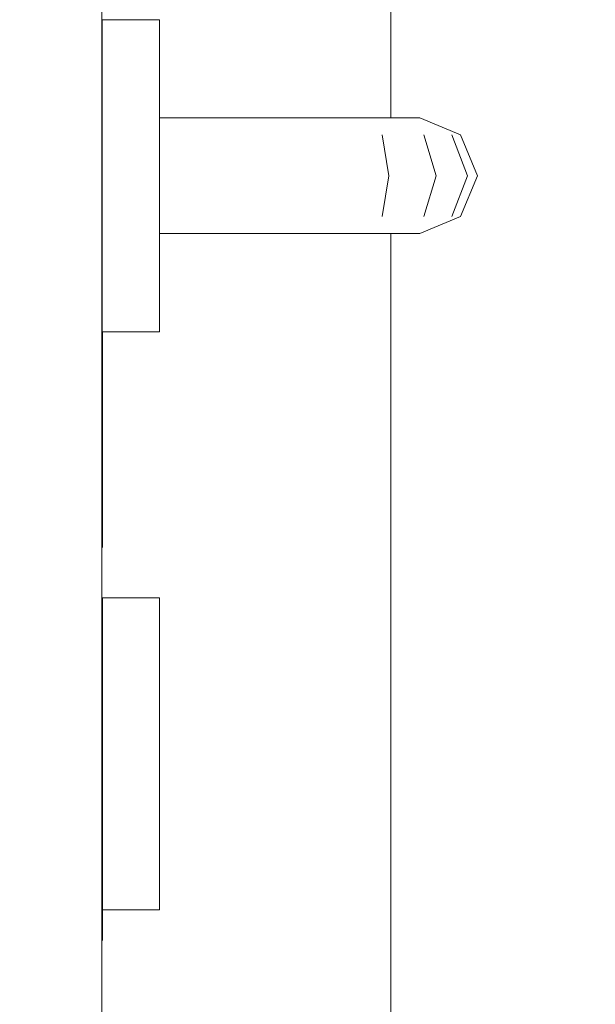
# Model space of a CAD drawing. Header units: millimetres. Extents: x -12989 to 381814, y -50461 to 30884.
# Tile 63 of 111: x 370471 to 370571, y -45094 to -44924. Entities that reach past the tile are written whole.
import ezdxf

# ---------------------------------------------------------------- set-up
doc = ezdxf.new("R2010")
doc.units = ezdxf.units.MM
doc.header["$MEASUREMENT"] = 0
doc.linetypes.add('Wipeout_Contour', pattern=[1000, 0, -1000])
for name, color, linetype in [('Nowe_04-ŚCIANY DZIAŁOWE', 7, 'Continuous'), ('Nowe_A__SCIANY', 7, 'Continuous'), ('Nowe_A_WYM', 7, 'Continuous'), ('Nowe_Drzwi Archicad', 7, 'Continuous')]:
    doc.layers.add(name, color=color, linetype=linetype)
for name, color, linetype, lineweight in [('Nowe_A_WYM_Nr_pióra__1', 7, 'Continuous', 13), ('Nowe_A_WYM_Nr_pióra__45', 7, 'Continuous', 15), ('Nowe_A_WYM_Nr_pióra__85', 7, 'Continuous', 13), ('Nowe_Drzwi Archicad_Nr_pióra__3', 7, 'Continuous', 13), ('Nowe_Drzwi Archicad_Nr_pióra__87', 7, 'Continuous', 13)]:
    doc.layers.add(name, color=color, linetype=linetype, lineweight=lineweight)
doc.styles.add('STYL_AUTOMATYCZNY_4', font='arial.ttf')
doc.dimstyles.new('STYL_AUTOMATYCZNY__2', dxfattribs={"dimtxt": 139.999998, "dimasz": 57, "dimexe": 0.18, "dimexo": 0.0625, "dimgap": 0, "dimtad": 1, "dimdec": 0, "dimlfac": 0.1, "dimzin": 0, "dimdsep": 46, "dimtxsty": 'STYL_AUTOMATYCZNY_4', "dimblk": 'ARROWHEAD_6', "dimblk1": 'ARROWHEAD_6', "dimblk2": 'ARROWHEAD_6', "dimcen": 0.09, "dimse1": 1, "dimse2": 1, "dimclrd": 7, "dimclre": 7, "dimclrt": 7, "dimadec": 0, "dimazin": 0, "dimtfac": 1, "dimtdec": 4, "dimtmove": 0, "dimatfit": 3, "dimfxl": 0, "dimtolj": 1, "dimtzin": 0, "dimarcsym": 0})

# ---------------------------------------------------------------- blocks, each defined once
blk = doc.blocks.new('ElemPrzekroju_3_1', base_point=(363535.4, -45960.59))
at = {"color": 254, "linetype": 'Wipeout_Contour', "lineweight": 0, "ltscale": 4105993.615630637}
blk.add_wipeout([(370535.25, -44680.59), (370535.25, -44940.59), (370540.25, -44940.59), (370547.32, -44943.52), (370550.25, -44950.59), (370547.32, -44957.66), (370540.25, -44960.59), (370535.25, -44960.59), (370535.25, -45640.59), (370570.61, -45640.59), (370570.61, -44680.59)], dxfattribs=at).dxf.layer = 'Nowe_A__SCIANY'
blk = doc.blocks.new('ElemPrzekroju_5_1', base_point=(363535.4, -45960.59))
at = {"color": 254, "linetype": 'Wipeout_Contour', "lineweight": 0, "ltscale": 2612320.122987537}
blk.add_wipeout([(370485.25, -43900.59), (370485.25, -44923.59), (370495.25, -44923.59), (370495.25, -44940.59), (370530.99, -44940.59), (370535.25, -44940.59), (370535.25, -43900.59)], dxfattribs=at).dxf.layer = 'Nowe_04-ŚCIANY DZIAŁOWE'
at = {"color": 254, "linetype": 'Wipeout_Contour', "lineweight": 0, "ltscale": 4105714.238222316}
blk.add_wipeout([(370495.25, -44977.59), (370485.25, -44977.59), (370485.25, -45023.59), (370495.25, -45023.59), (370495.25, -45077.59), (370485.25, -45077.59), (370485.25, -45960.59), (370535.25, -45960.59), (370535.25, -44960.59), (370530.99, -44960.59), (370495.25, -44960.59)], dxfattribs=at).dxf.layer = 'Nowe_04-ŚCIANY DZIAŁOWE'
blk = doc.blocks.new('ElemPrzekroju_9_1', base_point=(363535.4, -45960.59))
at = {"color": 254, "linetype": 'Wipeout_Contour', "lineweight": 0, "ltscale": 1493034.473347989}
blk.add_wipeout([(370540.25, -44940.59), (370539.11, -44940.59), (370545.77, -44943.52), (370547.32, -44943.52)], dxfattribs=at).dxf.layer = 'Nowe_Drzwi Archicad'
at = {"color": 254, "linetype": 'Wipeout_Contour', "lineweight": 0, "ltscale": 1493059.554330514}
blk.add_wipeout([(370550.25, -44950.59), (370548.53, -44950.59), (370545.77, -44957.66), (370547.32, -44957.66)], dxfattribs=at).dxf.layer = 'Nowe_Drzwi Archicad'
at = {"color": 254, "linetype": 'Wipeout_Contour', "lineweight": 0, "ltscale": 1492860.42151629}
blk.add_wipeout([(370495.25, -44973.97), (370495.15, -44973.97), (370495.15, -44977.59), (370495.25, -44977.59)], dxfattribs=at).dxf.layer = 'Nowe_Drzwi Archicad'
at = {"color": 254, "linetype": 'Wipeout_Contour', "lineweight": 0, "ltscale": 1492887.609485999}
blk.add_wipeout([(370495.15, -45037.09), (370495.25, -45037.09), (370495.25, -45027.21), (370495.15, -45027.21)], dxfattribs=at).dxf.layer = 'Nowe_Drzwi Archicad'
at = {"color": 254, "linetype": 'Wipeout_Contour', "lineweight": 0, "ltscale": 2239545.650020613}
blk.add_wipeout([(370440.25, -45077.59), (370435.25, -45077.59), (370435.25, -45960.59), (370485.25, -45960.59), (370485.25, -45950.59), (370440.25, -45950.59)], dxfattribs=at).dxf.layer = 'Nowe_Drzwi Archicad'
at = {"color": 254, "linetype": 'Wipeout_Contour', "lineweight": 0, "ltscale": 1493056.148168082}
blk.add_wipeout([(370547.32, -44943.52), (370545.77, -44943.52), (370548.53, -44950.59), (370550.25, -44950.59)], dxfattribs=at).dxf.layer = 'Nowe_Drzwi Archicad'
at = {"color": 254, "linetype": 'Wipeout_Contour', "lineweight": 0, "ltscale": 1493042.696639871}
blk.add_wipeout([(370547.32, -44957.66), (370545.77, -44957.66), (370539.11, -44960.59), (370540.25, -44960.59)], dxfattribs=at).dxf.layer = 'Nowe_Drzwi Archicad'
at = {"color": 254, "linetype": 'Wipeout_Contour', "lineweight": 0, "ltscale": 1492857.168127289}
blk.add_wipeout([(370495.25, -44964.09), (370495.15, -44964.09), (370495.15, -44973.97), (370495.25, -44973.97)], dxfattribs=at).dxf.layer = 'Nowe_Drzwi Archicad'
at = {"color": 254, "linetype": 'Wipeout_Contour', "lineweight": 0, "ltscale": 1492884.351851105}
blk.add_wipeout([(370495.15, -45027.21), (370495.25, -45027.21), (370495.25, -45023.59), (370495.15, -45023.59)], dxfattribs=at).dxf.layer = 'Nowe_Drzwi Archicad'
at = {"color": 254, "linetype": 'Wipeout_Contour', "lineweight": 0, "ltscale": 1492893.252929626}
blk.add_wipeout([(370495.15, -45050.59), (370495.25, -45050.59), (370495.25, -45037.09), (370495.15, -45037.09)], dxfattribs=at).dxf.layer = 'Nowe_Drzwi Archicad'
at = {"color": 254, "linetype": 'Wipeout_Contour', "lineweight": 0, "ltscale": 1493023.898649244}
blk.add_wipeout([(370539.11, -44940.59), (370535.86, -44940.59), (370540.96, -44943.52), (370545.77, -44943.52)], dxfattribs=at).dxf.layer = 'Nowe_Drzwi Archicad'
at = {"color": 254, "linetype": 'Wipeout_Contour', "lineweight": 0, "ltscale": 1492851.534146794}
blk.add_wipeout([(370495.25, -44950.59), (370495.15, -44950.59), (370495.15, -44964.09), (370495.25, -44964.09)], dxfattribs=at).dxf.layer = 'Nowe_Drzwi Archicad'
at = {"color": 254, "linetype": 'Wipeout_Contour', "lineweight": 0, "ltscale": 1493046.149858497}
blk.add_wipeout([(370548.53, -44950.59), (370543.07, -44950.59), (370540.96, -44957.66), (370545.77, -44957.66)], dxfattribs=at).dxf.layer = 'Nowe_Drzwi Archicad'
at = {"color": 254, "linetype": 'Wipeout_Contour', "lineweight": 0, "ltscale": 1492840.765820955}
blk.add_wipeout([(370495.15, -44973.97), (370485.35, -44973.97), (370485.35, -44977.59), (370495.15, -44977.59)], dxfattribs=at).dxf.layer = 'Nowe_Drzwi Archicad'
at = {"color": 254, "linetype": 'Wipeout_Contour', "lineweight": 0, "ltscale": 1492867.954148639}
blk.add_wipeout([(370485.35, -45037.09), (370495.15, -45037.09), (370495.15, -45027.21), (370485.35, -45027.21)], dxfattribs=at).dxf.layer = 'Nowe_Drzwi Archicad'
at = {"color": 254, "linetype": 'Wipeout_Contour', "lineweight": 0, "ltscale": 1492899.771082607}
blk.add_wipeout([(370495.15, -45064.09), (370495.25, -45064.09), (370495.25, -45050.59), (370495.15, -45050.59)], dxfattribs=at).dxf.layer = 'Nowe_Drzwi Archicad'
at = {"layer": 'Nowe_Drzwi Archicad_Nr_pióra__3', "color": 7, "linetype": 'Continuous', "lineweight": 13}
blk.add_line((370495.25, -44977.59), (370495.15, -44977.59), dxfattribs=at)
at = {"color": 254, "linetype": 'Wipeout_Contour', "lineweight": 0, "ltscale": 1492845.030252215}
blk.add_wipeout([(370495.25, -44937.09), (370495.15, -44937.09), (370495.15, -44950.59), (370495.25, -44950.59)], dxfattribs=at).dxf.layer = 'Nowe_Drzwi Archicad'
at = {"color": 254, "linetype": 'Wipeout_Contour', "lineweight": 0, "ltscale": 1493042.743667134}
blk.add_wipeout([(370545.77, -44943.52), (370540.96, -44943.52), (370543.07, -44950.59), (370548.53, -44950.59)], dxfattribs=at).dxf.layer = 'Nowe_Drzwi Archicad'
at = {"color": 254, "linetype": 'Wipeout_Contour', "lineweight": 0, "ltscale": 1493032.121997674}
blk.add_wipeout([(370545.77, -44957.66), (370540.96, -44957.66), (370535.86, -44960.59), (370539.11, -44960.59)], dxfattribs=at).dxf.layer = 'Nowe_Drzwi Archicad'
at = {"color": 254, "linetype": 'Wipeout_Contour', "lineweight": 0, "ltscale": 1492837.512389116}
blk.add_wipeout([(370495.15, -44964.09), (370485.35, -44964.09), (370485.35, -44973.97), (370495.15, -44973.97)], dxfattribs=at).dxf.layer = 'Nowe_Drzwi Archicad'
at = {"color": 254, "linetype": 'Wipeout_Contour', "lineweight": 0, "ltscale": 1492864.696470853}
blk.add_wipeout([(370485.35, -45027.21), (370495.15, -45027.21), (370495.15, -45023.59), (370485.35, -45023.59)], dxfattribs=at).dxf.layer = 'Nowe_Drzwi Archicad'
at = {"color": 254, "linetype": 'Wipeout_Contour', "lineweight": 0, "ltscale": 1492873.597666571}
blk.add_wipeout([(370485.35, -45050.59), (370495.15, -45050.59), (370495.15, -45037.09), (370485.35, -45037.09)], dxfattribs=at).dxf.layer = 'Nowe_Drzwi Archicad'
at = {"color": 254, "linetype": 'Wipeout_Contour', "lineweight": 0, "ltscale": 1492905.417411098}
blk.add_wipeout([(370495.15, -45073.97), (370495.25, -45073.97), (370495.25, -45064.09), (370495.15, -45064.09)], dxfattribs=at).dxf.layer = 'Nowe_Drzwi Archicad'
at = {"layer": 'Nowe_Drzwi Archicad_Nr_pióra__3', "color": 7, "linetype": 'Continuous', "lineweight": 13}
for p, q in [((370545.77, -44943.52), (370548.53, -44950.59)), ((370547.32, -44943.52), (370550.25, -44950.59)), ((370548.53, -44950.59), (370545.77, -44957.66)), ((370550.25, -44950.59), (370547.32, -44957.66)), ((370495.25, -44977.59), (370495.25, -44973.97)), ((370495.25, -45023.59), (370495.15, -45023.59)), ((370495.25, -45027.21), (370495.25, -45023.59)), ((370495.25, -45037.09), (370495.25, -45027.21))]:
    blk.add_line(p, q, dxfattribs=at)
at = {"color": 254, "linetype": 'Wipeout_Contour', "lineweight": 0, "ltscale": 1492839.399156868}
blk.add_wipeout([(370495.25, -44927.21), (370495.15, -44927.21), (370495.15, -44937.09), (370495.25, -44937.09)], dxfattribs=at).dxf.layer = 'Nowe_Drzwi Archicad'
at = {"color": 254, "linetype": 'Wipeout_Contour', "lineweight": 0, "ltscale": 1493003.983977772}
blk.add_wipeout([(370535.86, -44940.59), (370530.99, -44940.59), (370533.75, -44943.52), (370540.96, -44943.52)], dxfattribs=at).dxf.layer = 'Nowe_Drzwi Archicad'
at = {"color": 254, "linetype": 'Wipeout_Contour', "lineweight": 0, "ltscale": 1492831.878334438}
blk.add_wipeout([(370495.15, -44950.59), (370485.35, -44950.59), (370485.35, -44964.09), (370495.15, -44964.09)], dxfattribs=at).dxf.layer = 'Nowe_Drzwi Archicad'
at = {"color": 254, "linetype": 'Wipeout_Contour', "lineweight": 0, "ltscale": 1493020.69930418}
blk.add_wipeout([(370543.07, -44950.59), (370534.89, -44950.59), (370533.75, -44957.66), (370540.96, -44957.66)], dxfattribs=at).dxf.layer = 'Nowe_Drzwi Archicad'
at = {"color": 254, "linetype": 'Wipeout_Contour', "lineweight": 0, "ltscale": 1492821.110119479}
blk.add_wipeout([(370485.35, -44973.97), (370485.25, -44973.97), (370485.25, -44977.59), (370485.35, -44977.59)], dxfattribs=at).dxf.layer = 'Nowe_Drzwi Archicad'
at = {"color": 254, "linetype": 'Wipeout_Contour', "lineweight": 0, "ltscale": 1492848.298805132}
blk.add_wipeout([(370485.25, -45037.09), (370485.35, -45037.09), (370485.35, -45027.21), (370485.25, -45027.21)], dxfattribs=at).dxf.layer = 'Nowe_Drzwi Archicad'
at = {"color": 254, "linetype": 'Wipeout_Contour', "lineweight": 0, "ltscale": 1492880.115905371}
blk.add_wipeout([(370485.35, -45064.09), (370495.15, -45064.09), (370495.15, -45050.59), (370485.35, -45050.59)], dxfattribs=at).dxf.layer = 'Nowe_Drzwi Archicad'
at = {"color": 254, "linetype": 'Wipeout_Contour', "lineweight": 0, "ltscale": 1492908.677929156}
blk.add_wipeout([(370495.15, -45077.59), (370495.25, -45077.59), (370495.25, -45073.97), (370495.15, -45073.97)], dxfattribs=at).dxf.layer = 'Nowe_Drzwi Archicad'
at = {"layer": 'Nowe_Drzwi Archicad_Nr_pióra__3', "color": 7, "linetype": 'Continuous', "lineweight": 13}
for p, q in [((370539.11, -44940.59), (370535.86, -44940.59)), ((370540.25, -44940.59), (370539.11, -44940.59)), ((370495.25, -44973.97), (370495.25, -44964.09)), ((370495.25, -45050.59), (370495.25, -45037.09))]:
    blk.add_line(p, q, dxfattribs=at)
at = {"layer": 'Nowe_Drzwi Archicad_Nr_pióra__87', "color": 7, "linetype": 'Continuous', "lineweight": 13}
blk.add_line((370535.25, -43900.59), (370535.25, -44940.59), dxfattribs=at)
at = {"color": 254, "linetype": 'Wipeout_Contour', "lineweight": 0, "ltscale": 1492836.148651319}
blk.add_wipeout([(370495.25, -44923.59), (370495.15, -44923.59), (370495.15, -44927.21), (370495.25, -44927.21)], dxfattribs=at).dxf.layer = 'Nowe_Drzwi Archicad'
at = {"color": 254, "linetype": 'Wipeout_Contour', "lineweight": 0, "ltscale": 1492825.374354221}
blk.add_wipeout([(370495.15, -44937.09), (370485.35, -44937.09), (370485.35, -44950.59), (370495.15, -44950.59)], dxfattribs=at).dxf.layer = 'Nowe_Drzwi Archicad'
at = {"color": 254, "linetype": 'Wipeout_Contour', "lineweight": 0, "ltscale": 1493017.29305832}
blk.add_wipeout([(370540.96, -44943.52), (370533.75, -44943.52), (370534.89, -44950.59), (370543.07, -44950.59)], dxfattribs=at).dxf.layer = 'Nowe_Drzwi Archicad'
at = {"color": 254, "linetype": 'Wipeout_Contour', "lineweight": 0, "ltscale": 1493012.207432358}
blk.add_wipeout([(370540.96, -44957.66), (370533.75, -44957.66), (370530.99, -44960.59), (370535.86, -44960.59)], dxfattribs=at).dxf.layer = 'Nowe_Drzwi Archicad'
at = {"color": 254, "linetype": 'Wipeout_Contour', "lineweight": 0, "ltscale": 1492817.856644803}
blk.add_wipeout([(370485.35, -44964.09), (370485.25, -44964.09), (370485.25, -44973.97), (370485.35, -44973.97)], dxfattribs=at).dxf.layer = 'Nowe_Drzwi Archicad'
at = {"color": 254, "linetype": 'Wipeout_Contour', "lineweight": 0, "ltscale": 1492845.041084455}
blk.add_wipeout([(370485.25, -45027.21), (370485.35, -45027.21), (370485.35, -45023.59), (370485.25, -45023.59)], dxfattribs=at).dxf.layer = 'Nowe_Drzwi Archicad'
at = {"color": 254, "linetype": 'Wipeout_Contour', "lineweight": 0, "ltscale": 1492853.942397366}
blk.add_wipeout([(370485.25, -45050.59), (370485.35, -45050.59), (370485.35, -45037.09), (370485.25, -45037.09)], dxfattribs=at).dxf.layer = 'Nowe_Drzwi Archicad'
at = {"color": 254, "linetype": 'Wipeout_Contour', "lineweight": 0, "ltscale": 1492885.762308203}
blk.add_wipeout([(370485.35, -45073.97), (370495.15, -45073.97), (370495.15, -45064.09), (370485.35, -45064.09)], dxfattribs=at).dxf.layer = 'Nowe_Drzwi Archicad'
at = {"layer": 'Nowe_Drzwi Archicad_Nr_pióra__3', "color": 7, "linetype": 'Continuous', "lineweight": 13}
for p, q in [((370540.25, -44940.59), (370547.32, -44943.52)), ((370540.96, -44943.52), (370543.07, -44950.59)), ((370543.07, -44950.59), (370540.96, -44957.66)), ((370547.32, -44957.66), (370540.25, -44960.59)), ((370539.11, -44960.59), (370535.86, -44960.59)), ((370540.25, -44960.59), (370539.11, -44960.59)), ((370495.25, -45064.09), (370495.25, -45050.59))]:
    blk.add_line(p, q, dxfattribs=at)
at = {"layer": 'Nowe_Drzwi Archicad_Nr_pióra__87', "color": 7, "linetype": 'Continuous', "lineweight": 13}
blk.add_line((370535.25, -44960.59), (370535.25, -45960.59), dxfattribs=at)
at = {"color": 254, "linetype": 'Wipeout_Contour', "lineweight": 0, "ltscale": 1492819.743184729}
blk.add_wipeout([(370495.15, -44927.21), (370485.35, -44927.21), (370485.35, -44937.09), (370495.15, -44937.09)], dxfattribs=at).dxf.layer = 'Nowe_Drzwi Archicad'
at = {"color": 254, "linetype": 'Wipeout_Contour', "lineweight": 0, "ltscale": 1492978.563503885}
blk.add_wipeout([(370530.99, -44940.59), (370525.25, -44940.59), (370525.95, -44943.52), (370533.75, -44943.52)], dxfattribs=at).dxf.layer = 'Nowe_Drzwi Archicad'
at = {"color": 254, "linetype": 'Wipeout_Contour', "lineweight": 0, "ltscale": 1492812.222515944}
blk.add_wipeout([(370485.35, -44950.59), (370485.25, -44950.59), (370485.25, -44964.09), (370485.35, -44964.09)], dxfattribs=at).dxf.layer = 'Nowe_Drzwi Archicad'
at = {"color": 254, "linetype": 'Wipeout_Contour', "lineweight": 0, "ltscale": 1492989.083247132}
blk.add_wipeout([(370534.89, -44950.59), (370526.24, -44950.59), (370525.95, -44957.66), (370533.75, -44957.66)], dxfattribs=at).dxf.layer = 'Nowe_Drzwi Archicad'
at = {"color": 254, "linetype": 'Wipeout_Contour', "lineweight": 0, "ltscale": 1492860.460721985}
blk.add_wipeout([(370485.25, -45064.09), (370485.35, -45064.09), (370485.35, -45050.59), (370485.25, -45050.59)], dxfattribs=at).dxf.layer = 'Nowe_Drzwi Archicad'
at = {"color": 254, "linetype": 'Wipeout_Contour', "lineweight": 0, "ltscale": 1492889.02286919}
blk.add_wipeout([(370485.35, -45077.59), (370495.15, -45077.59), (370495.15, -45073.97), (370485.35, -45073.97)], dxfattribs=at).dxf.layer = 'Nowe_Drzwi Archicad'
at = {"layer": 'Nowe_Drzwi Archicad_Nr_pióra__3', "color": 7, "linetype": 'Continuous', "lineweight": 13}
for p, q in [((370535.86, -44940.59), (370530.99, -44940.59)), ((370495.25, -45073.97), (370495.25, -45064.09)), ((370495.25, -45077.59), (370495.25, -45073.97)), ((370495.25, -45077.59), (370495.15, -45077.59))]:
    blk.add_line(p, q, dxfattribs=at)
at = {"color": 254, "linetype": 'Wipeout_Contour', "lineweight": 0, "ltscale": 1492816.492636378}
blk.add_wipeout([(370495.15, -44923.59), (370485.35, -44923.59), (370485.35, -44927.21), (370495.15, -44927.21)], dxfattribs=at).dxf.layer = 'Nowe_Drzwi Archicad'
at = {"color": 254, "linetype": 'Wipeout_Contour', "lineweight": 0, "ltscale": 1492805.718450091}
blk.add_wipeout([(370485.35, -44937.09), (370485.25, -44937.09), (370485.25, -44950.59), (370485.35, -44950.59)], dxfattribs=at).dxf.layer = 'Nowe_Drzwi Archicad'
at = {"color": 254, "linetype": 'Wipeout_Contour', "lineweight": 0, "ltscale": 1492985.676933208}
blk.add_wipeout([(370533.75, -44943.52), (370525.95, -44943.52), (370526.24, -44950.59), (370534.89, -44950.59)], dxfattribs=at).dxf.layer = 'Nowe_Drzwi Archicad'
at = {"color": 254, "linetype": 'Wipeout_Contour', "lineweight": 0, "ltscale": 1492986.787094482}
blk.add_wipeout([(370533.75, -44957.66), (370525.95, -44957.66), (370525.25, -44960.59), (370530.99, -44960.59)], dxfattribs=at).dxf.layer = 'Nowe_Drzwi Archicad'
at = {"color": 254, "linetype": 'Wipeout_Contour', "lineweight": 0, "ltscale": 1492866.107199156}
blk.add_wipeout([(370485.25, -45073.97), (370485.35, -45073.97), (370485.35, -45064.09), (370485.25, -45064.09)], dxfattribs=at).dxf.layer = 'Nowe_Drzwi Archicad'
at = {"layer": 'Nowe_Drzwi Archicad_Nr_pióra__3', "color": 7, "linetype": 'Continuous', "lineweight": 13}
for p, q in [((370495.25, -44923.59), (370495.15, -44923.59)), ((370495.25, -44927.21), (370495.25, -44923.59)), ((370495.25, -44937.09), (370495.25, -44927.21)), ((370533.75, -44943.52), (370534.89, -44950.59)), ((370534.89, -44950.59), (370533.75, -44957.66)), ((370535.86, -44960.59), (370530.99, -44960.59))]:
    blk.add_line(p, q, dxfattribs=at)
at = {"color": 254, "linetype": 'Wipeout_Contour', "lineweight": 0, "ltscale": 1492800.087206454}
blk.add_wipeout([(370485.35, -44927.21), (370485.25, -44927.21), (370485.25, -44937.09), (370485.35, -44937.09)], dxfattribs=at).dxf.layer = 'Nowe_Drzwi Archicad'
at = {"color": 254, "linetype": 'Wipeout_Contour', "lineweight": 0, "ltscale": 1492904.64581364}
blk.add_wipeout([(370525.25, -44940.59), (370495.25, -44940.59), (370495.25, -44943.52), (370525.95, -44943.52)], dxfattribs=at).dxf.layer = 'Nowe_Drzwi Archicad'
at = {"color": 254, "linetype": 'Wipeout_Contour', "lineweight": 0, "ltscale": 1492911.425257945}
blk.add_wipeout([(370526.24, -44950.59), (370495.25, -44950.59), (370495.25, -44957.66), (370525.95, -44957.66)], dxfattribs=at).dxf.layer = 'Nowe_Drzwi Archicad'
at = {"color": 254, "linetype": 'Wipeout_Contour', "lineweight": 0, "ltscale": 1492869.36780307}
blk.add_wipeout([(370485.25, -45077.59), (370485.35, -45077.59), (370485.35, -45073.97), (370485.25, -45073.97)], dxfattribs=at).dxf.layer = 'Nowe_Drzwi Archicad'
at = {"layer": 'Nowe_Drzwi Archicad_Nr_pióra__3', "color": 7, "linetype": 'Continuous', "lineweight": 13}
for p, q in [((370495.25, -44940.59), (370495.25, -44937.09)), ((370525.25, -44940.59), (370495.25, -44940.59)), ((370530.99, -44940.59), (370525.25, -44940.59))]:
    blk.add_line(p, q, dxfattribs=at)
at = {"color": 254, "linetype": 'Wipeout_Contour', "lineweight": 0, "ltscale": 1492796.836615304}
blk.add_wipeout([(370485.35, -44923.59), (370485.25, -44923.59), (370485.25, -44927.21), (370485.35, -44927.21)], dxfattribs=at).dxf.layer = 'Nowe_Drzwi Archicad'
at = {"color": 254, "linetype": 'Wipeout_Contour', "lineweight": 0, "ltscale": 1492908.018769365}
blk.add_wipeout([(370525.95, -44943.52), (370495.25, -44943.52), (370495.25, -44950.59), (370526.24, -44950.59)], dxfattribs=at).dxf.layer = 'Nowe_Drzwi Archicad'
at = {"color": 254, "linetype": 'Wipeout_Contour', "lineweight": 0, "ltscale": 1492912.869808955}
blk.add_wipeout([(370525.95, -44957.66), (370495.25, -44957.66), (370495.25, -44960.59), (370525.25, -44960.59)], dxfattribs=at).dxf.layer = 'Nowe_Drzwi Archicad'
at = {"layer": 'Nowe_Drzwi Archicad_Nr_pióra__3', "color": 7, "linetype": 'Continuous', "lineweight": 13}
for p, q in [((370495.25, -44940.59), (370495.25, -44943.52)), ((370495.25, -44943.52), (370495.25, -44950.59)), ((370495.25, -44950.59), (370495.25, -44957.66)), ((370495.25, -44957.66), (370495.25, -44960.59)), ((370495.25, -44964.09), (370495.25, -44960.59)), ((370525.25, -44960.59), (370495.25, -44960.59)), ((370530.99, -44960.59), (370525.25, -44960.59))]:
    blk.add_line(p, q, dxfattribs=at)
at = {"color": 254, "linetype": 'Wipeout_Contour', "lineweight": 0, "ltscale": 1492727.065451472}
blk.add_wipeout([(370485.25, -45950.59), (370485.25, -43960.59), (370440.25, -43960.59), (370440.25, -45950.59)], dxfattribs=at).dxf.layer = 'Nowe_Drzwi Archicad'
at = {"layer": 'Nowe_Drzwi Archicad_Nr_pióra__3', "color": 7, "linetype": 'Continuous', "lineweight": 13}
for p, q in [((370485.25, -43960.59), (370485.25, -45950.59)), ((370485.35, -44923.59), (370485.25, -44923.59)), ((370495.15, -44923.59), (370485.35, -44923.59)), ((370485.35, -44977.59), (370485.25, -44977.59)), ((370485.35, -45014.92), (370485.35, -44977.59)), ((370495.15, -44977.59), (370485.35, -44977.59)), ((370485.35, -45023.59), (370485.25, -45023.59)), ((370485.35, -45082.89), (370485.35, -45023.56)), ((370495.15, -45023.59), (370485.35, -45023.59)), ((370485.35, -45077.59), (370485.25, -45077.59)), ((370495.15, -45077.59), (370485.35, -45077.59))]:
    blk.add_line(p, q, dxfattribs=at)
blk = doc.blocks.new('*D198', base_point=(363535.4, -45960.59))
at = {"layer": 'Nowe_A_WYM_Nr_pióra__45', "color": 7, "linetype": 'Continuous', "lineweight": 15}
for p, q in [((362283.29, -37900.67), (362223.29, -37840.67)), ((362223.29, -45950.59), (362283.29, -46010.59))]:
    blk.add_line(p, q, dxfattribs=at)
at = {"layer": 'Nowe_A_WYM_Nr_pióra__85', "color": 7, "linetype": 'Continuous', "lineweight": 13}
for p, q in [((362253.29, -37870.67), (362253.29, -37825.67)), ((362309.54, -37870.67), (362197.04, -37870.67)), ((362253.29, -45980.59), (362253.29, -37870.67)), ((362309.54, -45980.59), (362197.04, -45980.59)), ((362253.29, -46025.59), (362253.29, -45980.59))]:
    blk.add_line(p, q, dxfattribs=at)
at = {"layer": 'Nowe_A_WYM_Nr_pióra__1', "color": 7, "lineweight": 13, "insert": (362225.29, -42078.68), "char_height": 140, "attachment_point": 7, "rotation": 90, "style": 'STYL_AUTOMATYCZNY_4'}
blk.add_mtext('\\A1;{\\pql;\\fArial|b0|i0|c238|p0;\\W1.000000;811}', dxfattribs=at)
blk = doc.blocks.new('ARROWHEAD_6')
at = {"color": 0, "linetype": 'Continuous', "lineweight": 0}
for p, q in [((-0.5, -0.5), (0.5, 0.5)), ((0, 0), (-1, 0))]:
    blk.add_line(p, q, dxfattribs=at)
blk = doc.blocks.new('*D205', base_point=(363535.4, -45960.59))
at = {"layer": 'Nowe_A_WYM_Nr_pióra__45', "color": 7, "linetype": 'Continuous', "lineweight": 15}
for p, q in [((371146.76, -38252.2), (371086.76, -38192.2)), ((371086.76, -45930.59), (371146.76, -45990.59))]:
    blk.add_line(p, q, dxfattribs=at)
at = {"layer": 'Nowe_A_WYM_Nr_pióra__85', "color": 7, "linetype": 'Continuous', "lineweight": 13}
for p, q in [((371116.76, -38222.2), (371116.76, -38177.2)), ((371173.01, -38222.2), (371060.51, -38222.2)), ((371116.76, -45960.59), (371116.76, -38222.2)), ((371173.01, -45960.59), (371060.51, -45960.59)), ((371116.76, -46005.59), (371116.76, -45960.59))]:
    blk.add_line(p, q, dxfattribs=at)
at = {"layer": 'Nowe_A_WYM_Nr_pióra__1', "color": 7, "lineweight": 13, "insert": (371088.76, -42251.57), "char_height": 140, "attachment_point": 7, "rotation": 90, "style": 'STYL_AUTOMATYCZNY_4'}
blk.add_mtext('\\A1;{\\pql;\\fArial|b0|i0|c238|p0;\\W1.000000;774}', dxfattribs=at)

msp = doc.modelspace()

# ---------------------------------------------------------------- block references
at = {"layer": 'Nowe_A__SCIANY', "lineweight": 0}
msp.add_blockref('ElemPrzekroju_3_1', (363535.4, -45960.59), dxfattribs=at)

# ---------------------------------------------------------------- next in the draw order: block references
at = {"layer": 'Nowe_04-ŚCIANY DZIAŁOWE', "lineweight": 0}
msp.add_blockref('ElemPrzekroju_5_1', (363535.4, -45960.59), dxfattribs=at)

# ---------------------------------------------------------------- next in the draw order: block references
at = {"layer": 'Nowe_Drzwi Archicad', "lineweight": 0}
msp.add_blockref('ElemPrzekroju_9_1', (363535.4, -45960.59), dxfattribs=at)

# ---------------------------------------------------------------- next in the draw order: dimensions: what is measured, and where the dimension line sits
at = {"layer": 'Nowe_A_WYM', "color": 7, "linetype": 'Continuous', "lineweight": 13}
for base, p1, p2, picture, middle in [((362253.29, -37870.67), (363585.4, -45980.59), (371035.4, -37870.67), '*D198', (362155.29, -41918.86)), ((371116.76, -38222.2), (371380.94, -45960.59), (370534.86, -38222.2), '*D205', (371018.76, -42091.75))]:
    dim = msp.add_linear_dim(base=base, p1=p1, p2=p2, angle=90, dimstyle='STYL_AUTOMATYCZNY__2', dxfattribs=at)
    dim.commit()
    dim.dimension.update_dxf_attribs({"geometry": picture, "text_midpoint": middle, "dimtype": 160, "text_rotation": 90})

doc.saveas('drawing.dxf')
